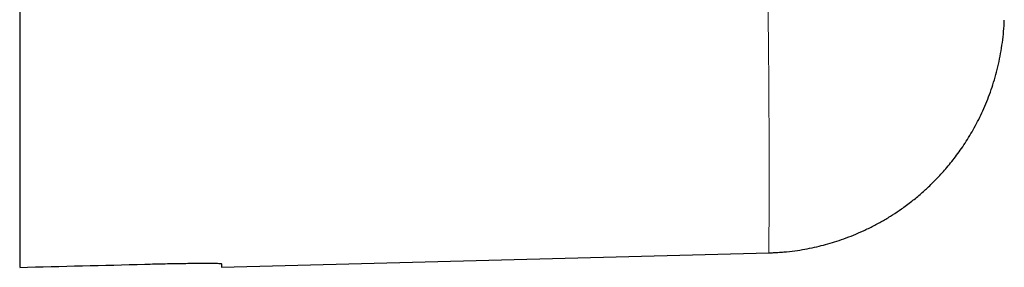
# Model space of a CAD drawing. Header units: millimetres. Extents: x 8 to 636, y 12 to 595.
# Tile 20 of 23: x 559 to 572, y 441 to 444. Entities that reach past the tile are written whole.
import ezdxf

# ---------------------------------------------------------------- set-up
doc = ezdxf.new("R2010")
doc.units = ezdxf.units.MM

msp = doc.modelspace()

# ---------------------------------------------------------------- linework, layer by layer
at = {"color": 7, "linetype": 'Continuous', "lineweight": 30}
for p, q in [((559.343, 444.259), (559.343, 441.064)), ((561.843, 441.065), (568.621, 441.243)), ((561.843, 441.109), (561.843, 441.065))]:
    msp.add_line(p, q, dxfattribs=at)
msp.add_ellipse((-2994.965, 733), major_axis=(7347.627, 0), ratio=0.045397, start_param=5.217307, end_param=5.217548, dxfattribs=at)
at = {"color": 8, "linetype": 'Continuous', "lineweight": 0}
msp.add_open_spline([(568.621, 441.243), (568.621, 441.243), (568.621, 441.243), (568.621, 441.243), (568.621, 441.243), (568.621, 441.244), (568.621, 441.244), (568.621, 441.246), (568.621, 441.248), (568.621, 441.251), (568.621, 441.255), (568.621, 441.261), (568.622, 441.268), (568.622, 441.277), (568.622, 441.289), (568.622, 441.303), (568.623, 441.32), (568.623, 441.34), (568.623, 441.364), (568.624, 441.392), (568.624, 441.418), (568.624, 441.44), (568.624, 441.454), (568.624, 441.467), (568.624, 441.479), (568.625, 441.504), (568.625, 441.541), (568.625, 441.592), (568.626, 441.644), (568.626, 441.7), (568.626, 441.759), (568.627, 441.818), (568.627, 441.874), (568.627, 441.928), (568.627, 441.976), (568.627, 442.008), (568.627, 442.026), (568.627, 442.031), (568.627, 442.035), (568.627, 442.04), (568.627, 442.045), (568.627, 442.049), (568.627, 442.102), (568.627, 442.207), (568.627, 442.373), (568.627, 442.548), (568.626, 442.731), (568.625, 442.921), (568.624, 443.118), (568.623, 443.326), (568.621, 443.547), (568.619, 443.779), (568.616, 444.016), (568.614, 444.254), (568.611, 444.418), (568.61, 444.499)], degree=3, knots=[0, 0, 0, 0, 0.002276, 0.005257, 0.008943, 0.014717, 0.021656, 0.029759, 0.039028, 0.049462, 0.061061, 0.073824, 0.087513, 0.102328, 0.11827, 0.135339, 0.153534, 0.172501, 0.192555, 0.213695, 0.235923, 0.246233, 0.254517, 0.261903, 0.269211, 0.276439, 0.304075, 0.327722, 0.350399, 0.374992, 0.398334, 0.420423, 0.44126, 0.458562, 0.474894, 0.488464, 0.48994, 0.491407, 0.492864, 0.494312, 0.495751, 0.49718, 0.498599, 0.544569, 0.58952, 0.633453, 0.676366, 0.718261, 0.759137, 0.798995, 0.841661, 0.883095, 0.923296, 0.962264, 1, 1, 1, 1], dxfattribs=at)
at = {"color": 7, "linetype": 'Continuous', "lineweight": 30}
for points, knots in [([(568.621, 441.243), (568.641, 441.244), (568.679, 441.245), (568.73, 441.248), (568.772, 441.251), (568.808, 441.254), (568.877, 441.26), (568.974, 441.272), (569.099, 441.293), (569.215, 441.318), (569.328, 441.346), (569.44, 441.379), (569.555, 441.417), (569.674, 441.463), (569.797, 441.516), (569.92, 441.576), (570.041, 441.642), (570.156, 441.712), (570.274, 441.791), (570.392, 441.878), (570.509, 441.975), (570.604, 442.061), (570.679, 442.136), (570.741, 442.2), (570.801, 442.267), (570.861, 442.338), (570.921, 442.414), (570.981, 442.494), (571.041, 442.58), (571.099, 442.672), (571.156, 442.768), (571.211, 442.87), (571.263, 442.976), (571.312, 443.088), (571.358, 443.204), (571.4, 443.325), (571.437, 443.45), (571.469, 443.579), (571.496, 443.712), (571.517, 443.847), (571.533, 443.986), (571.538, 444.077), (571.54, 444.123)], [0, 0, 0, 0, 0.012289, 0.022333, 0.03012, 0.037088, 0.044019, 0.070933, 0.094972, 0.119114, 0.141103, 0.164071, 0.188031, 0.21299, 0.239428, 0.266898, 0.294407, 0.320938, 0.34645, 0.378254, 0.408179, 0.436175, 0.454138, 0.471251, 0.488835, 0.5075, 0.527365, 0.548522, 0.571045, 0.59499, 0.620399, 0.647303, 0.675721, 0.705667, 0.737146, 0.770159, 0.804702, 0.840767, 0.878342, 0.917416, 0.957974, 1, 1, 1, 1]), ([(560.895, 441.103), (560.937, 441.104), (561.021, 441.106), (561.144, 441.109), (561.262, 441.111), (561.374, 441.113), (561.477, 441.114), (561.569, 441.115), (561.651, 441.115), (561.719, 441.115), (561.773, 441.114), (561.813, 441.113), (561.838, 441.111), (561.841, 441.11), (561.843, 441.109)], [0, 0, 0, 0, 0.083523, 0.166314, 0.249724, 0.333357, 0.416169, 0.499515, 0.583149, 0.665976, 0.749344, 0.833242, 0.91634, 1, 1, 1, 1])]:
    msp.add_open_spline(points, degree=3, knots=knots, dxfattribs=at)

doc.saveas('drawing.dxf')
